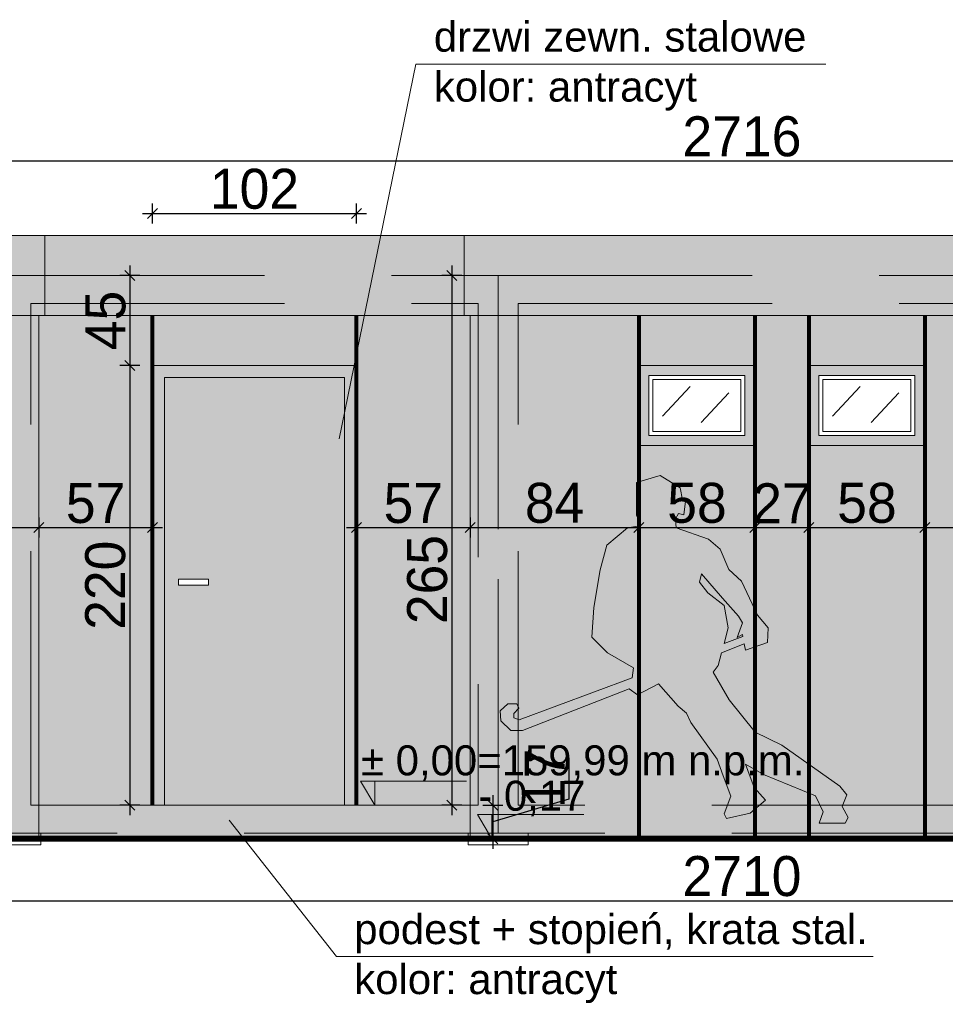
# Model space of a CAD drawing. Header units: millimetres. Extents: x 1962 to 3194, y -795 to -219.
# Tile 246 of 256: x 2796.28 to 2800.91, y -476.78 to -471.86. Entities that reach past the tile are written whole.
import ezdxf

# ---------------------------------------------------------------- set-up
doc = ezdxf.new("R2010")
doc.units = ezdxf.units.MM
doc.linetypes.add('HIDDEN', pattern=[9.525, 6.35, -3.175])
doc.layers.get('0').update_dxf_attribs({"lineweight": 5})
doc.layers.get('Defpoints').update_dxf_attribs({"lineweight": 9})
for name, color, linetype, lineweight in [('A_elewacje kolorystyka', 252, 'Continuous', 9), ('A_elewacje opisy', 63, 'Continuous', 9), ('A_hidden', 137, 'HIDDEN', 9), ('A_koty wysokośc.', 53, 'Continuous', 9), ('A_obiekty trybuny', 126, 'Continuous', 9), ('A_przekrojowe', 42, 'Continuous', 9), ('A_widok', 142, 'Continuous', 9), ('A_wymiary kasetony elewacyjne', 64, 'Continuous', 9)]:
    doc.layers.add(name, color=color, linetype=linetype, lineweight=lineweight)
doc.styles.get("Standard").update_dxf_attribs({"font": 'arial.ttf'})
doc.styles.add('wymiary pzt', font='txt')
doc.dimstyles.new('wymiary detale', dxfattribs={"dimtxt": 0.2, "dimasz": 0.05, "dimexe": 0.05, "dimexo": 0, "dimgap": 0.02, "dimtad": 1, "dimdec": 0, "dimlfac": 100, "dimzin": 0, "dimtxsty": 'wymiary pzt', "dimblk": 'OBLIQUE', "dimcen": 0.1, "dimdle": 0.05, "dimadec": 1, "dimazin": 0, "dimtfac": 1, "dimtmove": 0, "dimatfit": 3, "dimfxl": 0, "dimarcsym": 0})

# ---------------------------------------------------------------- blocks, each defined once
blk = doc.blocks.new('zw$CA91')
at = {"layer": 'A_koty wysokośc.'}
h = blk.add_hatch(color=256, dxfattribs=at)
h.dxf.hatch_style = 1
h.paths.add_polyline_path([(-0.448, 0.753), (0, 0), (0, 0.753)])
blk.add_lwpolyline([(2.874, 0.753), (-0.448, 0.753), (0, 0), (0, 0.753)], dxfattribs=at)
blk = doc.blocks.new('_Oblique')
at = {"color": 0, "linetype": 'ByBlock', "lineweight": -2}
blk.add_line((-0.5, -0.5), (0.5, 0.5), dxfattribs=at)
blk = doc.blocks.new('*D289')
at = {"layer": 'A_wymiary kasetony elewacyjne', "color": 0, "lineweight": -2}
for p, q in [((2795.5324, -474.3488), (2795.5324, -474.4488)), ((2796.3764, -474.3488), (2796.3764, -474.4488)), ((2795.4824, -474.3988), (2796.4264, -474.3988))]:
    blk.add_line(p, q, dxfattribs=at)
at = {"layer": 'Defpoints', "color": 0}
for p in [(2795.5324, -473.338), (2796.3764, -473.338), (2796.3764, -474.3988)]:
    blk.add_point(p, dxfattribs=at)
at = {"layer": 'A_wymiary kasetony elewacyjne', "color": 0, "lineweight": -2, "xscale": 0.05, "yscale": 0.05, "zscale": 0.05, "rotation": 180}
blk.add_blockref('_Oblique', (2795.5324, -474.3988), dxfattribs=at)
at = {"layer": 'A_wymiary kasetony elewacyjne', "color": 0, "lineweight": -2, "xscale": 0.05, "yscale": 0.05, "zscale": 0.05}
blk.add_blockref('_Oblique', (2796.3764, -474.3988), dxfattribs=at)
at = {"layer": 'A_wymiary kasetony elewacyjne', "color": 0, "insert": (2795.9544, -474.2768), "char_height": 0.2, "attachment_point": 5, "style": 'wymiary pzt'}
blk.add_mtext('84', dxfattribs=at)
blk = doc.blocks.new('*D290')
at = {"layer": 'A_wymiary kasetony elewacyjne', "color": 0, "lineweight": -2}
for p, q in [((2796.3764, -474.3488), (2796.3764, -474.4488)), ((2796.9454, -474.3488), (2796.9454, -474.4488)), ((2796.3264, -474.3988), (2796.9954, -474.3988))]:
    blk.add_line(p, q, dxfattribs=at)
at = {"layer": 'Defpoints', "color": 0}
for p in [(2796.3764, -473.338), (2796.9454, -473.338), (2796.9454, -474.3988)]:
    blk.add_point(p, dxfattribs=at)
at = {"layer": 'A_wymiary kasetony elewacyjne', "color": 0, "lineweight": -2, "xscale": 0.05, "yscale": 0.05, "zscale": 0.05, "rotation": 180}
blk.add_blockref('_Oblique', (2796.3764, -474.3988), dxfattribs=at)
at = {"layer": 'A_wymiary kasetony elewacyjne', "color": 0, "lineweight": -2, "xscale": 0.05, "yscale": 0.05, "zscale": 0.05}
blk.add_blockref('_Oblique', (2796.9454, -474.3988), dxfattribs=at)
at = {"layer": 'A_wymiary kasetony elewacyjne', "color": 0, "insert": (2796.6609, -474.2778), "char_height": 0.2, "attachment_point": 5, "style": 'wymiary pzt'}
blk.add_mtext('57', dxfattribs=at)
blk = doc.blocks.new('*D291')
at = {"layer": 'A_wymiary kasetony elewacyjne', "color": 0, "lineweight": -2}
for p, q in [((2796.9454, -472.8775), (2796.9454, -472.7775)), ((2797.9654, -472.8775), (2797.9654, -472.7775)), ((2796.8954, -472.8275), (2798.0154, -472.8275))]:
    blk.add_line(p, q, dxfattribs=at)
at = {"layer": 'Defpoints', "color": 0}
for p in [(2797.9654, -472.8275), (2796.9454, -473.338), (2797.9654, -473.338)]:
    blk.add_point(p, dxfattribs=at)
at = {"layer": 'A_wymiary kasetony elewacyjne', "color": 0, "lineweight": -2, "xscale": 0.05, "yscale": 0.05, "zscale": 0.05, "rotation": 180}
blk.add_blockref('_Oblique', (2796.9454, -472.8275), dxfattribs=at)
at = {"layer": 'A_wymiary kasetony elewacyjne', "color": 0, "lineweight": -2, "xscale": 0.05, "yscale": 0.05, "zscale": 0.05}
blk.add_blockref('_Oblique', (2797.9654, -472.8275), dxfattribs=at)
at = {"layer": 'A_wymiary kasetony elewacyjne', "color": 0, "insert": (2797.4554, -472.7054), "char_height": 0.2, "attachment_point": 5, "style": 'wymiary pzt'}
blk.add_mtext('102', dxfattribs=at)
blk = doc.blocks.new('*D292')
at = {"layer": 'A_wymiary kasetony elewacyjne', "color": 0, "lineweight": -2}
for p, q in [((2797.9654, -474.3488), (2797.9654, -474.4488)), ((2798.5344, -474.3488), (2798.5344, -474.4488)), ((2797.9154, -474.3988), (2798.5844, -474.3988))]:
    blk.add_line(p, q, dxfattribs=at)
at = {"layer": 'Defpoints', "color": 0}
for p in [(2797.9654, -473.338), (2798.5344, -473.338), (2798.5344, -474.3988)]:
    blk.add_point(p, dxfattribs=at)
at = {"layer": 'A_wymiary kasetony elewacyjne', "color": 0, "lineweight": -2, "xscale": 0.05, "yscale": 0.05, "zscale": 0.05, "rotation": 180}
blk.add_blockref('_Oblique', (2797.9654, -474.3988), dxfattribs=at)
at = {"layer": 'A_wymiary kasetony elewacyjne', "color": 0, "lineweight": -2, "xscale": 0.05, "yscale": 0.05, "zscale": 0.05}
blk.add_blockref('_Oblique', (2798.5344, -474.3988), dxfattribs=at)
at = {"layer": 'A_wymiary kasetony elewacyjne', "color": 0, "insert": (2798.2499, -474.2778), "char_height": 0.2, "attachment_point": 5, "style": 'wymiary pzt'}
blk.add_mtext('57', dxfattribs=at)
blk = doc.blocks.new('*D293')
at = {"layer": 'A_wymiary kasetony elewacyjne', "color": 0, "lineweight": -2}
for p, q in [((2798.5344, -474.3488), (2798.5344, -474.4488)), ((2799.3784, -474.3488), (2799.3784, -474.4488)), ((2798.4844, -474.3988), (2799.4284, -474.3988))]:
    blk.add_line(p, q, dxfattribs=at)
at = {"layer": 'Defpoints', "color": 0}
for p in [(2798.5344, -473.338), (2799.3784, -473.338), (2799.3784, -474.3988)]:
    blk.add_point(p, dxfattribs=at)
at = {"layer": 'A_wymiary kasetony elewacyjne', "color": 0, "lineweight": -2, "xscale": 0.05, "yscale": 0.05, "zscale": 0.05, "rotation": 180}
blk.add_blockref('_Oblique', (2798.5344, -474.3988), dxfattribs=at)
at = {"layer": 'A_wymiary kasetony elewacyjne', "color": 0, "lineweight": -2, "xscale": 0.05, "yscale": 0.05, "zscale": 0.05}
blk.add_blockref('_Oblique', (2799.3784, -474.3988), dxfattribs=at)
at = {"layer": 'A_wymiary kasetony elewacyjne', "color": 0, "insert": (2798.9564, -474.2768), "char_height": 0.2, "attachment_point": 5, "style": 'wymiary pzt'}
blk.add_mtext('84', dxfattribs=at)
blk = doc.blocks.new('*D294')
at = {"layer": 'A_wymiary kasetony elewacyjne', "color": 0, "lineweight": -2}
for p, q in [((2799.3784, -474.3488), (2799.3784, -474.4488)), ((2799.9584, -474.3488), (2799.9584, -474.4488)), ((2799.3284, -474.3988), (2800.0084, -474.3988))]:
    blk.add_line(p, q, dxfattribs=at)
at = {"layer": 'Defpoints', "color": 0}
for p in [(2799.3784, -473.338), (2799.9584, -473.338), (2799.9584, -474.3988)]:
    blk.add_point(p, dxfattribs=at)
at = {"layer": 'A_wymiary kasetony elewacyjne', "color": 0, "lineweight": -2, "xscale": 0.05, "yscale": 0.05, "zscale": 0.05, "rotation": 180}
blk.add_blockref('_Oblique', (2799.3784, -474.3988), dxfattribs=at)
at = {"layer": 'A_wymiary kasetony elewacyjne', "color": 0, "lineweight": -2, "xscale": 0.05, "yscale": 0.05, "zscale": 0.05}
blk.add_blockref('_Oblique', (2799.9584, -474.3988), dxfattribs=at)
at = {"layer": 'A_wymiary kasetony elewacyjne', "color": 0, "insert": (2799.6684, -474.2768), "char_height": 0.2, "attachment_point": 5, "style": 'wymiary pzt'}
blk.add_mtext('58', dxfattribs=at)
blk = doc.blocks.new('*D295')
at = {"layer": 'A_wymiary kasetony elewacyjne', "color": 0, "lineweight": -2}
for p, q in [((2799.9584, -474.3488), (2799.9584, -474.4488)), ((2800.2284, -474.3488), (2800.2284, -474.4488)), ((2799.9084, -474.3988), (2800.2784, -474.3988))]:
    blk.add_line(p, q, dxfattribs=at)
at = {"layer": 'Defpoints', "color": 0}
for p in [(2799.9584, -473.338), (2800.2284, -473.338), (2800.2284, -474.3988)]:
    blk.add_point(p, dxfattribs=at)
at = {"layer": 'A_wymiary kasetony elewacyjne', "color": 0, "lineweight": -2, "xscale": 0.05, "yscale": 0.05, "zscale": 0.05, "rotation": 180}
blk.add_blockref('_Oblique', (2799.9584, -474.3988), dxfattribs=at)
at = {"layer": 'A_wymiary kasetony elewacyjne', "color": 0, "lineweight": -2, "xscale": 0.05, "yscale": 0.05, "zscale": 0.05}
blk.add_blockref('_Oblique', (2800.2284, -474.3988), dxfattribs=at)
at = {"layer": 'A_wymiary kasetony elewacyjne', "color": 0, "insert": (2800.0934, -474.2778), "char_height": 0.2, "attachment_point": 5, "style": 'wymiary pzt'}
blk.add_mtext('27', dxfattribs=at)
blk = doc.blocks.new('*D296')
at = {"layer": 'A_wymiary kasetony elewacyjne', "color": 0, "lineweight": -2}
for p, q in [((2800.2284, -474.3488), (2800.2284, -474.4488)), ((2800.8084, -474.3488), (2800.8084, -474.4488)), ((2800.1784, -474.3988), (2800.8584, -474.3988))]:
    blk.add_line(p, q, dxfattribs=at)
at = {"layer": 'Defpoints', "color": 0}
for p in [(2800.2284, -473.338), (2800.8084, -473.338), (2800.8084, -474.3988)]:
    blk.add_point(p, dxfattribs=at)
at = {"layer": 'A_wymiary kasetony elewacyjne', "color": 0, "lineweight": -2, "xscale": 0.05, "yscale": 0.05, "zscale": 0.05, "rotation": 180}
blk.add_blockref('_Oblique', (2800.2284, -474.3988), dxfattribs=at)
at = {"layer": 'A_wymiary kasetony elewacyjne', "color": 0, "lineweight": -2, "xscale": 0.05, "yscale": 0.05, "zscale": 0.05}
blk.add_blockref('_Oblique', (2800.8084, -474.3988), dxfattribs=at)
at = {"layer": 'A_wymiary kasetony elewacyjne', "color": 0, "insert": (2800.5184, -474.2768), "char_height": 0.2, "attachment_point": 5, "style": 'wymiary pzt'}
blk.add_mtext('58', dxfattribs=at)
blk = doc.blocks.new('*D297')
at = {"layer": 'A_wymiary kasetony elewacyjne', "color": 0, "lineweight": -2}
for p, q in [((2800.8084, -474.3488), (2800.8084, -474.4488)), ((2801.4164, -474.3488), (2801.4164, -474.4488)), ((2800.7584, -474.3988), (2801.4664, -474.3988))]:
    blk.add_line(p, q, dxfattribs=at)
at = {"layer": 'Defpoints', "color": 0}
for p in [(2800.8084, -473.338), (2801.4164, -473.338), (2801.4164, -474.3988)]:
    blk.add_point(p, dxfattribs=at)
at = {"layer": 'A_wymiary kasetony elewacyjne', "color": 0, "lineweight": -2, "xscale": 0.05, "yscale": 0.05, "zscale": 0.05, "rotation": 180}
blk.add_blockref('_Oblique', (2800.8084, -474.3988), dxfattribs=at)
at = {"layer": 'A_wymiary kasetony elewacyjne', "color": 0, "lineweight": -2, "xscale": 0.05, "yscale": 0.05, "zscale": 0.05}
blk.add_blockref('_Oblique', (2801.4164, -474.3988), dxfattribs=at)
at = {"layer": 'A_wymiary kasetony elewacyjne', "color": 0, "insert": (2801.1124, -474.2778), "char_height": 0.2, "attachment_point": 5, "style": 'wymiary pzt'}
blk.add_mtext('61', dxfattribs=at)
blk = doc.blocks.new('*D479')
at = {"layer": 'A_wymiary kasetony elewacyjne', "color": 0, "lineweight": -2}
for p, q in [((2796.8322, -473.088), (2796.8322, -473.638)), ((2796.8822, -473.138), (2796.7822, -473.138)), ((2796.8822, -473.588), (2796.7822, -473.588))]:
    blk.add_line(p, q, dxfattribs=at)
at = {"layer": 'Defpoints', "color": 0}
for p in [(2796.9454, -473.138), (2796.8322, -473.588), (2796.9454, -473.588)]:
    blk.add_point(p, dxfattribs=at)
at = {"layer": 'A_wymiary kasetony elewacyjne', "color": 0, "lineweight": -2, "xscale": 0.05, "yscale": 0.05, "zscale": 0.05}
for p, rotation in [((2796.8322, -473.138), 89.9999999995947), ((2796.8322, -473.588), 269.9999999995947)]:
    blk.add_blockref('_Oblique', p, dxfattribs=dict(at, rotation=rotation))
at = {"layer": 'A_wymiary kasetony elewacyjne', "color": 0, "insert": (2796.7112, -473.363), "char_height": 0.2, "attachment_point": 5, "rotation": 90, "style": 'wymiary pzt'}
blk.add_mtext('45', dxfattribs=at)
blk = doc.blocks.new('*D480')
at = {"layer": 'A_wymiary kasetony elewacyjne', "color": 0, "lineweight": -2}
for p, q in [((2796.8322, -473.538), (2796.8322, -475.838)), ((2796.8822, -473.588), (2796.7822, -473.588)), ((2796.8822, -475.788), (2796.7822, -475.788))]:
    blk.add_line(p, q, dxfattribs=at)
at = {"layer": 'Defpoints', "color": 0}
for p in [(2796.9454, -473.588), (2796.8322, -475.788), (2797.9654, -475.788)]:
    blk.add_point(p, dxfattribs=at)
at = {"layer": 'A_wymiary kasetony elewacyjne', "color": 0, "lineweight": -2, "xscale": 0.05, "yscale": 0.05, "zscale": 0.05}
for p, rotation in [((2796.8322, -473.588), 89.99999999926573), ((2796.8322, -475.788), 269.9999999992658)]:
    blk.add_blockref('_Oblique', p, dxfattribs=dict(at, rotation=rotation))
at = {"layer": 'A_wymiary kasetony elewacyjne', "color": 0, "insert": (2796.7101, -474.688), "char_height": 0.2, "attachment_point": 5, "rotation": 90, "style": 'wymiary pzt'}
blk.add_mtext('220', dxfattribs=at)
blk = doc.blocks.new('*D481')
at = {"layer": 'A_wymiary kasetony elewacyjne', "color": 0, "lineweight": -2}
for p, q in [((2799.027, -475.5515), (2799.027, -475.7582)), ((2798.647, -475.738), (2798.647, -476.0064)), ((2798.597, -475.788), (2798.697, -475.788)), ((2799.027, -475.7582), (2798.647, -475.8722)), ((2798.597, -475.9564), (2798.697, -475.9564))]:
    blk.add_line(p, q, dxfattribs=at)
at = {"layer": 'Defpoints', "color": 0}
for p in [(2797.9654, -475.788), (2797.7884, -475.9564), (2798.647, -475.9564)]:
    blk.add_point(p, dxfattribs=at)
at = {"layer": 'A_wymiary kasetony elewacyjne', "color": 0, "lineweight": -2, "xscale": 0.05, "yscale": 0.05, "zscale": 0.05}
for p, rotation in [((2798.647, -475.788), 89.99999999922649), ((2798.647, -475.9564), 269.9999999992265)]:
    blk.add_blockref('_Oblique', p, dxfattribs=dict(at, rotation=rotation))
at = {"layer": 'A_wymiary kasetony elewacyjne', "color": 0, "insert": (2798.907, -475.6549), "char_height": 0.2, "attachment_point": 5, "rotation": 90, "style": 'wymiary pzt'}
blk.add_mtext('17', dxfattribs=at)
blk = doc.blocks.new('*D485')
at = {"layer": 'A_wymiary kasetony elewacyjne', "color": 0, "lineweight": -2}
for p, q in [((2798.4422, -473.088), (2798.4422, -475.838)), ((2798.4922, -473.138), (2798.3922, -473.138)), ((2798.4922, -475.788), (2798.3922, -475.788))]:
    blk.add_line(p, q, dxfattribs=at)
at = {"layer": 'Defpoints', "color": 0}
for p in [(2798.5344, -473.138), (2798.4422, -475.788), (2798.5344, -475.788)]:
    blk.add_point(p, dxfattribs=at)
at = {"layer": 'A_wymiary kasetony elewacyjne', "color": 0, "lineweight": -2, "xscale": 0.05, "yscale": 0.05, "zscale": 0.05}
for p, rotation in [((2798.4422, -473.138), 90), ((2798.4422, -475.788), 270)]:
    blk.add_blockref('_Oblique', p, dxfattribs=dict(at, rotation=rotation))
at = {"layer": 'A_wymiary kasetony elewacyjne', "color": 0, "insert": (2798.3201, -474.6594), "char_height": 0.2, "attachment_point": 5, "rotation": 90, "style": 'wymiary pzt'}
blk.add_mtext('265', dxfattribs=at)
blk = doc.blocks.new('*D638')
at = {"layer": 'A_wymiary kasetony elewacyjne', "color": 0, "lineweight": -2}
for p, q in [((2786.3444, -476.2165), (2786.3444, -476.3165)), ((2813.4424, -476.2165), (2813.4424, -476.3165)), ((2786.2944, -476.2665), (2813.4924, -476.2665))]:
    blk.add_line(p, q, dxfattribs=at)
at = {"layer": 'Defpoints', "color": 0}
for p in [(2786.3444, -475.928), (2813.4424, -475.928), (2813.4424, -476.2665)]:
    blk.add_point(p, dxfattribs=at)
at = {"layer": 'A_wymiary kasetony elewacyjne', "color": 0, "lineweight": -2, "xscale": 0.05, "yscale": 0.05, "zscale": 0.05, "rotation": 180}
blk.add_blockref('_Oblique', (2786.3444, -476.2665), dxfattribs=at)
at = {"layer": 'A_wymiary kasetony elewacyjne', "color": 0, "lineweight": -2, "xscale": 0.05, "yscale": 0.05, "zscale": 0.05}
blk.add_blockref('_Oblique', (2813.4424, -476.2665), dxfattribs=at)
at = {"layer": 'A_wymiary kasetony elewacyjne', "color": 0, "insert": (2799.8934, -476.1445), "char_height": 0.2, "attachment_point": 5, "style": 'wymiary pzt'}
blk.add_mtext('2710', dxfattribs=at)
blk = doc.blocks.new('*D639')
at = {"layer": 'A_wymiary kasetony elewacyjne', "color": 0, "lineweight": -2}
for p, q in [((2786.3144, -472.6149), (2786.3144, -472.5149)), ((2813.4724, -472.6149), (2813.4724, -472.5149)), ((2786.2644, -472.5649), (2813.5224, -472.5649))]:
    blk.add_line(p, q, dxfattribs=at)
at = {"layer": 'Defpoints', "color": 0}
for p in [(2813.4724, -472.5649), (2786.3144, -472.938), (2813.4724, -472.938)]:
    blk.add_point(p, dxfattribs=at)
at = {"layer": 'A_wymiary kasetony elewacyjne', "color": 0, "lineweight": -2, "xscale": 0.05, "yscale": 0.05, "zscale": 0.05, "rotation": 180}
blk.add_blockref('_Oblique', (2786.3144, -472.5649), dxfattribs=at)
at = {"layer": 'A_wymiary kasetony elewacyjne', "color": 0, "lineweight": -2, "xscale": 0.05, "yscale": 0.05, "zscale": 0.05}
blk.add_blockref('_Oblique', (2813.4724, -472.5649), dxfattribs=at)
at = {"layer": 'A_wymiary kasetony elewacyjne', "color": 0, "insert": (2799.8934, -472.4428), "char_height": 0.2, "attachment_point": 5, "style": 'wymiary pzt'}
blk.add_mtext('2716', dxfattribs=at)

msp = doc.modelspace()

# ---------------------------------------------------------------- hatches: boundary and pattern name
at = {"layer": 'A_elewacje kolorystyka'}
h = msp.add_hatch(color=256, dxfattribs=at)
h.dxf.hatch_style = 1
h.paths.add_polyline_path([(2792.7124, -473.338), (2796.4064, -473.338), (2796.4064, -472.938), (2792.7124, -472.938)])
h = msp.add_hatch(color=256, dxfattribs=at)
h.dxf.hatch_style = 1
h.paths.add_polyline_path([(2796.4064, -473.338), (2798.5044, -473.338), (2798.5044, -472.938), (2796.4064, -472.938)])
h = msp.add_hatch(color=256, dxfattribs=at)
h.dxf.hatch_style = 1
h.paths.add_polyline_path([(2798.5044, -473.338), (2806.1584, -473.338), (2806.1584, -472.938), (2798.5044, -472.938)])
h = msp.add_hatch(color=9, dxfattribs=at)
h.dxf.hatch_style = 1
h.paths.add_polyline_path([(2795.5324, -475.9564), (2795.5324, -475.232), (2795.5394, -475.2356), (2795.5812, -475.2058), (2796.1151, -475.4142), (2796.1736, -475.4156), (2796.2233, -475.3659), (2796.2267, -475.3169), (2796.1886, -475.2821), (2796.1437, -475.2806), (2796.1329, -475.3031), (2796.1587, -475.3295), (2796.1582, -475.3517), (2796.1315, -475.3609), (2795.5663, -475.1505), (2795.5591, -475.1015), (2795.689, -475.0266), (2795.7688, -474.9473), (2795.7577, -474.7988), (2795.7258, -474.6116), (2795.6932, -474.4874), (2795.5902, -474.4006), (2795.5324, -474.3912), (2795.5324, -474.3636), (2795.5442, -474.3373), (2795.5444, -474.2917), (2795.5452, -474.1733), (2795.5324, -474.1696), (2795.5324, -473.988), (2795.5324, -473.588), (2795.5324, -473.338), (2796.3764, -473.338), (2796.3764, -475.788), (2796.3764, -475.9564)])
h.paths.add_polyline_path([(2794.1024, -475.9564), (2794.1024, -473.988), (2794.1024, -473.588), (2794.1024, -473.338), (2793.4944, -473.338), (2793.4944, -473.588), (2793.4944, -473.988), (2793.4944, -475.9564)])
h.paths.add_polyline_path([(2793.4944, -475.9564), (2793.4944, -473.988), (2792.9144, -473.988), (2792.9144, -475.9564)])
h.paths.add_polyline_path([(2794.1024, -475.9564), (2794.1024, -473.988), (2794.6824, -473.988), (2794.6824, -475.584), (2794.5274, -475.6931), (2794.4925, -475.7374), (2794.5158, -475.7959), (2794.4855, -475.8508), (2794.5012, -475.8789), (2794.631, -475.8789), (2794.6105, -475.8225), (2794.6492, -475.7422), (2794.6824, -475.7286), (2794.6824, -475.9564)])
h.paths.add_polyline_path([(2794.6824, -473.338), (2794.9524, -473.338), (2794.9524, -473.588), (2794.9524, -473.988), (2794.9524, -474.8111), (2794.9399, -474.8378), (2794.8858, -474.901), (2794.89, -474.9741), (2794.9524, -474.9962), (2794.9524, -475.4211), (2794.9512, -475.4226), (2794.8173, -475.489), (2794.6824, -475.584), (2794.6824, -473.988), (2794.6824, -473.588)])
h.paths.add_polyline_path([(2792.8924, -475.9564), (2792.8924, -475.788), (2792.6824, -475.788), (2792.6824, -473.338), (2792.7124, -473.338), (2792.9144, -473.338), (2792.9144, -473.588), (2792.9144, -473.988), (2792.9144, -475.9564)])
h.paths.add_polyline_path([(2795.0191, -474.6673), (2795.0834, -474.6099), (2795.1266, -474.5069), (2795.1843, -474.4577), (2795.3456, -474.4012), (2795.3495, -474.3554), (2795.3353, -474.3294), (2795.3086, -474.3348), (2795.2983, -474.2533), (2795.3142, -474.2606), (2795.3263, -474.2005), (2795.427, -474.1386), (2795.5324, -474.1696), (2795.5324, -473.988), (2794.9524, -473.988), (2794.9524, -474.8111)])
h.paths.add_polyline_path([(2795.5324, -475.9564), (2795.5324, -475.232), (2795.4345, -475.1809), (2795.3363, -475.2936), (2795.2955, -475.3286), (2795.2731, -475.3746), (2795.142, -475.5586), (2795.1119, -475.6417), (2795.0726, -475.743), (2795.1064, -475.8318), (2795.0941, -475.8559), (2794.9766, -475.8291), (2794.9524, -475.8083), (2794.9524, -475.9564)])
h.paths.add_polyline_path([(2792.9144, -473.588), (2793.4944, -473.588), (2793.4944, -473.338), (2792.9144, -473.338)])
h.paths.add_polyline_path([(2794.1024, -473.588), (2794.6824, -473.588), (2794.6824, -473.338), (2794.1024, -473.338)])
h.paths.add_polyline_path([(2794.9524, -473.588), (2795.5324, -473.588), (2795.5324, -473.338), (2794.9524, -473.338)])
h.paths.add_polyline_path([(2794.6824, -475.9564), (2794.6824, -475.7286), (2794.9098, -475.6355), (2794.9524, -475.611), (2794.9524, -475.7045), (2794.8992, -475.7629), (2794.9524, -475.8083), (2794.9524, -475.9564)])
h.paths.add_polyline_path([(2794.9524, -475.4211), (2795.0808, -475.2612), (2795.1616, -475.1235), (2795.1369, -475.09), (2795.1194, -475.0256), (2795.006, -474.9814), (2795.0001, -475.013), (2794.9524, -474.9962)])
h.paths.add_polyline_path([(2794.9566, -475.6998), (2794.9881, -475.6143), (2794.9992, -475.584), (2794.9524, -475.611), (2794.9524, -475.7045)])
h = msp.add_hatch(color=256, dxfattribs=at)
h.dxf.hatch_style = 1
h.paths.add_polyline_path([(2796.3764, -473.338), (2796.4064, -473.338), (2798.5044, -473.338), (2798.5344, -473.338), (2798.5344, -475.788), (2797.9654, -475.788), (2797.9654, -473.588), (2796.9454, -473.588), (2796.9454, -475.788), (2796.3764, -475.788)])
h = msp.add_hatch(color=9, dxfattribs=at)
h.dxf.hatch_style = 1
h.paths.add_polyline_path([(2806.1284, -475.9564), (2806.1284, -475.8872), (2806.1284, -475.788), (2806.1284, -473.338), (2804.4344, -473.338), (2804.4344, -473.588), (2804.4344, -473.988), (2804.4344, -475.9564)])
h.paths.add_polyline_path([(2798.5344, -475.9564), (2798.5344, -475.788), (2798.5344, -473.338), (2799.3784, -473.338), (2799.3784, -473.588), (2799.3784, -473.988), (2799.3784, -474.1696), (2799.3655, -474.1733), (2799.3663, -474.2917), (2799.3665, -474.3373), (2799.3784, -474.3636), (2799.3784, -474.3912), (2799.3205, -474.4006), (2799.2176, -474.4874), (2799.1849, -474.6116), (2799.153, -474.7988), (2799.1419, -474.9473), (2799.2218, -475.0266), (2799.3517, -475.1015), (2799.3443, -475.1506), (2798.7793, -475.3609), (2798.7525, -475.3517), (2798.752, -475.3295), (2798.7778, -475.3031), (2798.767, -475.2806), (2798.7222, -475.2821), (2798.684, -475.3169), (2798.6874, -475.3659), (2798.7371, -475.4156), (2798.7957, -475.4142), (2799.3296, -475.2058), (2799.3713, -475.2356), (2799.3784, -475.232), (2799.3784, -475.9564)])
h.paths.add_polyline_path([(2802.6664, -475.9564), (2802.6664, -473.988), (2802.6664, -473.588), (2802.6664, -473.338), (2801.9964, -473.338), (2801.9964, -473.588), (2801.9964, -473.988), (2801.9964, -475.9564)])
h.paths.add_polyline_path([(2801.4164, -475.9564), (2801.4164, -473.988), (2801.4164, -473.588), (2801.4164, -473.338), (2800.8084, -473.338), (2800.8084, -473.588), (2800.8084, -473.988), (2800.8084, -475.9564)])
h.paths.add_polyline_path([(2803.8544, -475.9564), (2803.8544, -473.988), (2803.8544, -473.588), (2803.8544, -473.338), (2803.2464, -473.338), (2803.2464, -473.588), (2803.2464, -473.988), (2803.2464, -475.9564)])
h.paths.add_polyline_path([(2800.2284, -475.9564), (2800.2284, -475.7286), (2800.2615, -475.7422), (2800.3002, -475.8225), (2800.2797, -475.8789), (2800.4095, -475.8789), (2800.4252, -475.8508), (2800.3949, -475.7959), (2800.4182, -475.7374), (2800.3833, -475.6931), (2800.2284, -475.584), (2800.2284, -473.988), (2800.8084, -473.988), (2800.8084, -475.9564)])
h.paths.add_polyline_path([(2801.9964, -475.9564), (2801.9964, -473.988), (2801.4164, -473.988), (2801.4164, -475.9564)])
h.paths.add_polyline_path([(2803.2464, -475.9564), (2803.2464, -473.988), (2802.6664, -473.988), (2802.6664, -475.9564)])
h.paths.add_polyline_path([(2804.4344, -475.9564), (2804.4344, -473.988), (2803.8544, -473.988), (2803.8544, -475.9564)])
h.paths.add_polyline_path([(2799.9584, -473.338), (2800.2284, -473.338), (2800.2284, -473.588), (2800.2284, -473.988), (2800.2284, -475.584), (2800.0934, -475.489), (2799.9596, -475.4226), (2799.9584, -475.4211), (2799.9584, -474.9962), (2800.0208, -474.9741), (2800.0249, -474.901), (2799.9708, -474.8378), (2799.9584, -474.8111), (2799.9584, -473.988), (2799.9584, -473.588)])
h.paths.add_polyline_path([(2799.4838, -474.1386), (2799.5844, -474.2005), (2799.5965, -474.2606), (2799.6124, -474.2533), (2799.6022, -474.3348), (2799.5755, -474.3294), (2799.5613, -474.3554), (2799.5651, -474.4012), (2799.7264, -474.4577), (2799.7842, -474.5069), (2799.8273, -474.6099), (2799.8916, -474.6673), (2799.9584, -474.8111), (2799.9584, -473.988), (2799.3784, -473.988), (2799.3784, -474.1696)])
h.paths.add_polyline_path([(2799.9584, -475.9564), (2799.9584, -475.8083), (2799.9341, -475.8291), (2799.8166, -475.8559), (2799.8044, -475.8318), (2799.8381, -475.743), (2799.7989, -475.6417), (2799.7688, -475.5586), (2799.6376, -475.3746), (2799.6153, -475.3286), (2799.5744, -475.2936), (2799.4763, -475.1809), (2799.3784, -475.232), (2799.3784, -475.9564)])
h.paths.add_polyline_path([(2801.4164, -473.588), (2801.9964, -473.588), (2801.9964, -473.338), (2801.4164, -473.338)])
h.paths.add_polyline_path([(2800.2284, -473.588), (2800.8084, -473.588), (2800.8084, -473.338), (2800.2284, -473.338)])
h.paths.add_polyline_path([(2803.8544, -473.588), (2804.4344, -473.588), (2804.4344, -473.338), (2803.8544, -473.338)])
h.paths.add_polyline_path([(2799.3784, -473.588), (2799.9584, -473.588), (2799.9584, -473.338), (2799.3784, -473.338)])
h.paths.add_polyline_path([(2802.6664, -473.588), (2803.2464, -473.588), (2803.2464, -473.338), (2802.6664, -473.338)])
h.paths.add_polyline_path([(2799.9584, -475.9564), (2799.9584, -475.8083), (2800.0115, -475.7629), (2799.9584, -475.7045), (2799.9584, -475.611), (2800.0009, -475.6355), (2800.2284, -475.7286), (2800.2284, -475.9564)])
h.paths.add_polyline_path([(2799.7491, -475.1235), (2799.83, -475.2612), (2799.9584, -475.4211), (2799.9584, -474.9962), (2799.9107, -475.013), (2799.9047, -474.9814), (2799.7914, -475.0256), (2799.7739, -475.09)])
h.paths.add_polyline_path([(2799.9116, -475.584), (2799.9584, -475.611), (2799.9584, -475.7045), (2799.9542, -475.6998), (2799.9226, -475.6143)])
h = msp.add_hatch(color=251, dxfattribs=at)
h.dxf.hatch_style = 1
h.paths.add_polyline_path([(2796.9454, -475.788), (2796.9454, -473.588), (2797.9654, -473.588), (2797.9654, -475.788), (2797.9054, -475.788), (2797.9054, -473.648), (2797.0054, -473.648), (2797.0054, -475.788)])
h = msp.add_hatch(color=251, dxfattribs=at)
h.dxf.hatch_style = 1
h.paths.add_polyline_path([(2799.3784, -473.988), (2799.3784, -473.588), (2799.9584, -473.588), (2799.9584, -473.988)])
h.paths.add_polyline_path([(2799.4284, -473.638), (2799.4284, -473.938), (2799.9084, -473.938), (2799.9084, -473.638)], flags=16)
h.paths.add_polyline_path([(2799.4484, -473.658), (2799.4484, -473.918), (2799.8884, -473.918), (2799.8884, -473.658)], flags=0)
h = msp.add_hatch(color=251, dxfattribs=at)
h.dxf.hatch_style = 1
h.paths.add_polyline_path([(2800.2284, -473.988), (2800.2284, -473.588), (2800.8084, -473.588), (2800.8084, -473.988)])
h.paths.add_polyline_path([(2800.2784, -473.638), (2800.2784, -473.938), (2800.7584, -473.938), (2800.7584, -473.638)], flags=16)
h.paths.add_polyline_path([(2800.2984, -473.658), (2800.2984, -473.918), (2800.7384, -473.918), (2800.7384, -473.658)], flags=0)
h = msp.add_hatch(color=251, dxfattribs=at)
h.dxf.hatch_style = 1
h.paths.add_polyline_path([(2797.9054, -475.788), (2797.9054, -473.648), (2797.0054, -473.648), (2797.0054, -475.788)])
h.paths.add_polyline_path([(2797.0758, -474.658), (2797.0758, -474.688), (2797.2258, -474.688), (2797.2258, -474.658)], flags=16)
h = msp.add_hatch(color=256, dxfattribs=at)
h.dxf.hatch_style = 1
h.paths.add_polyline_path([(2798.684, -475.3169), (2798.6874, -475.3659), (2798.7371, -475.4156), (2798.7957, -475.4142), (2799.3296, -475.2058), (2799.3713, -475.2356), (2799.4763, -475.1809), (2799.5744, -475.2936), (2799.6153, -475.3286), (2799.6376, -475.3746), (2799.7688, -475.5586), (2799.7989, -475.6417), (2799.8381, -475.743), (2799.8044, -475.8318), (2799.8166, -475.8559), (2799.9341, -475.8291), (2800.0115, -475.7629), (2799.9542, -475.6998), (2799.9226, -475.6143), (2799.9116, -475.584), (2800.0009, -475.6355), (2800.2615, -475.7422), (2800.3002, -475.8225), (2800.2797, -475.8789), (2800.4095, -475.8789), (2800.4252, -475.8508), (2800.3949, -475.7959), (2800.4182, -475.7374), (2800.3833, -475.6931), (2800.0934, -475.489), (2799.9596, -475.4226), (2799.83, -475.2612), (2799.7491, -475.1235), (2799.7739, -475.09), (2799.7914, -475.0256), (2799.9047, -474.9814), (2799.9107, -475.013), (2800.0208, -474.9741), (2800.0249, -474.901), (2799.9708, -474.8378), (2799.8916, -474.6673), (2799.8273, -474.6099), (2799.7842, -474.5069), (2799.7264, -474.4577), (2799.5651, -474.4012), (2799.5613, -474.3554), (2799.5755, -474.3294), (2799.6022, -474.3348), (2799.6124, -474.2533), (2799.5965, -474.2606), (2799.5844, -474.2005), (2799.4838, -474.1386), (2799.3655, -474.1733), (2799.3663, -474.2917), (2799.3665, -474.3373), (2799.39, -474.3894), (2799.3205, -474.4006), (2799.2176, -474.4874), (2799.1849, -474.6116), (2799.153, -474.7988), (2799.1419, -474.9473), (2799.2218, -475.0266), (2799.3517, -475.1015), (2799.3443, -475.1506), (2798.7793, -475.3609), (2798.7525, -475.3517), (2798.752, -475.3295), (2798.7778, -475.3031), (2798.767, -475.2806), (2798.7222, -475.2821)])
h.paths.add_polyline_path([(2799.6805, -474.6724), (2799.7231, -474.7259), (2799.804, -474.7895), (2799.8252, -474.9012), (2799.8039, -474.9795), (2799.8978, -474.9445), (2799.8959, -474.9348), (2799.869, -474.9488), (2799.8956, -474.8765), (2799.8762, -474.8433), (2799.7964, -474.7534), (2799.6904, -474.6308)], flags=16)
h = msp.add_hatch(color=9, dxfattribs=at)
h.dxf.hatch_style = 1
h.paths.add_polyline_path([(2799.6805, -474.6724), (2799.7231, -474.7259), (2799.804, -474.7895), (2799.8252, -474.9012), (2799.8039, -474.9795), (2799.8978, -474.9445), (2799.8959, -474.9348), (2799.869, -474.9488), (2799.8956, -474.8765), (2799.8762, -474.8433), (2799.7964, -474.7534), (2799.6904, -474.6308)])
h = msp.add_hatch(color=251, dxfattribs=at)
h.dxf.hatch_style = 1
h.paths.add_polyline_path([(2796.3764, -475.9564), (2798.5344, -475.9564), (2798.5344, -475.788), (2797.9654, -475.788), (2797.9054, -475.788), (2797.0054, -475.788), (2796.9454, -475.788), (2796.3764, -475.788)])

# ---------------------------------------------------------------- linework, layer by layer
at = {"layer": 'A_elewacje kolorystyka', "color": 9}
msp.add_line((2796.3764, -475.788), (2798.5344, -475.788), dxfattribs=at)
at = {"layer": 'A_elewacje kolorystyka', "color": 251, "const_width": 0.02}
for points in [[(2796.9454, -473.338), (2796.9454, -475.788)], [(2797.9654, -473.338), (2797.9654, -475.788)], [(2799.3784, -473.338), (2799.3784, -475.9564)], [(2799.9584, -473.338), (2799.9584, -475.9564)], [(2800.2284, -473.338), (2800.2284, -475.9564)], [(2800.8084, -473.338), (2800.8084, -475.9564)]]:
    msp.add_lwpolyline(points, dxfattribs=at)
at = {"layer": 'A_elewacje kolorystyka', "color": 9}
for points in [[(2796.9454, -475.788), (2797.9654, -475.788), (2797.9654, -473.588), (2796.9454, -473.588)], [(2797.0054, -475.788), (2797.9054, -475.788), (2797.9054, -473.648), (2797.0054, -473.648)]]:
    msp.add_lwpolyline(points, close=True, dxfattribs=at)
at = {"layer": 'A_elewacje kolorystyka'}
for points in [[(2799.5613, -474.3554), (2799.5755, -474.3294), (2799.6022, -474.3348), (2799.6124, -474.2533), (2799.5965, -474.2606), (2799.5844, -474.2005), (2799.4838, -474.1386), (2799.3655, -474.1733), (2799.3663, -474.2917), (2799.3665, -474.3373), (2799.39, -474.3894)], [(2799.5613, -474.3554), (2799.5651, -474.4012), (2799.7264, -474.4577), (2799.7842, -474.5069), (2799.8273, -474.6099), (2799.8916, -474.6673), (2799.9708, -474.8378), (2800.0249, -474.901), (2800.0208, -474.9741), (2799.9107, -475.013), (2799.9047, -474.9814)], [(2799.3517, -475.1015), (2799.2218, -475.0266), (2799.1419, -474.9473), (2799.153, -474.7988), (2799.1849, -474.6116), (2799.2176, -474.4874), (2799.3205, -474.4006), (2799.39, -474.3894)], [(2799.8978, -474.9445), (2799.8959, -474.9348), (2799.869, -474.9488), (2799.8956, -474.8765), (2799.8762, -474.8433), (2799.7964, -474.7534), (2799.6904, -474.6308), (2799.6805, -474.6724), (2799.7231, -474.7259)], [(2799.7231, -474.7259), (2799.804, -474.7895), (2799.8252, -474.9012), (2799.8039, -474.9795)], [(2799.8978, -474.9445), (2799.8039, -474.9795)], [(2799.7914, -475.0256), (2799.9047, -474.9814)], [(2799.7914, -475.0256), (2799.7739, -475.09), (2799.7491, -475.1235)], [(2799.3444, -475.1507), (2799.3517, -475.1015)], [(2799.3444, -475.1505), (2798.7793, -475.3609), (2798.7525, -475.3517), (2798.752, -475.3295), (2798.7778, -475.3031), (2798.767, -475.2806), (2798.7222, -475.2821), (2798.684, -475.3169), (2798.6874, -475.3659), (2798.7371, -475.4156), (2798.7957, -475.4142), (2799.3296, -475.2058)], [(2799.9116, -475.584), (2800.0009, -475.6355), (2800.2615, -475.7422), (2800.3002, -475.8225), (2800.2797, -475.8789), (2800.4095, -475.8789), (2800.4252, -475.8508), (2800.3949, -475.7959), (2800.4182, -475.7374), (2800.3833, -475.6931), (2800.0934, -475.489), (2799.9596, -475.4226), (2799.83, -475.2612), (2799.7491, -475.1235)], [(2799.4763, -475.1809), (2799.3713, -475.2356), (2799.3296, -475.2058)], [(2799.4763, -475.1809), (2799.5744, -475.2936), (2799.6153, -475.3286)], [(2799.9116, -475.584), (2799.9226, -475.6143), (2799.9542, -475.6998), (2800.0115, -475.7629), (2799.9341, -475.8291), (2799.8166, -475.8559), (2799.8044, -475.8318), (2799.8381, -475.743), (2799.7989, -475.6417), (2799.7688, -475.5586), (2799.6376, -475.3746), (2799.6153, -475.3286)]]:
    msp.add_lwpolyline(points, dxfattribs=at)
at = {"layer": 'A_elewacje opisy'}
for points in [[(2800.3128, -472.0802), (2798.2632, -472.0802), (2797.8793, -473.9548)], [(2800.549, -476.5464), (2797.8649, -476.5464), (2797.3293, -475.8634)]]:
    msp.add_lwpolyline(points, dxfattribs=at)
at = {"layer": 'A_hidden', "ltscale": 0.2}
for points in [[(2798.6744, -475.928), (2796.2364, -475.928), (2796.2364, -473.138), (2798.6744, -473.138)], [(2801.1124, -475.928), (2798.6744, -475.928), (2798.6744, -473.138), (2801.1124, -473.138)], [(2798.5744, -475.788), (2796.3364, -475.788), (2796.3364, -473.278), (2798.5744, -473.278)], [(2801.0124, -475.788), (2798.7744, -475.788), (2798.7744, -473.278), (2801.0124, -473.278)], [(2796.0864, -475.9863), (2796.3864, -475.9863), (2796.3864, -475.928), (2796.0864, -475.928)], [(2798.5244, -475.9863), (2798.8244, -475.9863), (2798.8244, -475.928), (2798.5244, -475.928)]]:
    msp.add_lwpolyline(points, close=True, dxfattribs=at)
at = {"layer": 'A_obiekty trybuny'}
for p, q in [((2799.6352, -473.6942), (2799.496, -473.8419)), ((2799.8286, -473.7259), (2799.6893, -473.8735)), ((2800.4852, -473.6942), (2800.346, -473.8419)), ((2800.6786, -473.7259), (2800.5393, -473.8735))]:
    msp.add_line(p, q, dxfattribs=at)
at = {"layer": 'A_przekrojowe', "const_width": 0.03}
msp.add_lwpolyline([(2783.4766, -475.9564), (2841.4326, -475.9564)], dxfattribs=at)
at = {"layer": 'A_widok'}
for p, q in [((2813.4724, -472.938), (2786.3144, -472.938)), ((2796.4064, -472.938), (2796.4064, -473.338)), ((2798.5044, -472.938), (2798.5044, -473.338)), ((2813.4724, -473.338), (2786.3144, -473.338)), ((2796.3764, -473.338), (2796.3764, -475.9564)), ((2798.5344, -473.338), (2798.5344, -475.9564)), ((2796.9454, -473.588), (2796.9454, -475.788)), ((2792.8924, -475.9565), (2796.3764, -475.9565)), ((2798.5344, -475.9565), (2815.8804, -475.9565))]:
    msp.add_line(p, q, dxfattribs=at)
for points in [[(2799.3784, -473.588), (2799.9584, -473.588), (2799.9584, -473.988), (2799.3784, -473.988)], [(2800.2284, -473.588), (2800.8084, -473.588), (2800.8084, -473.988), (2800.2284, -473.988)], [(2799.4284, -473.638), (2799.9084, -473.638), (2799.9084, -473.938), (2799.4284, -473.938)], [(2799.4484, -473.658), (2799.8884, -473.658), (2799.8884, -473.918), (2799.4484, -473.918)], [(2800.2784, -473.638), (2800.7584, -473.638), (2800.7584, -473.938), (2800.2784, -473.938)], [(2800.2984, -473.658), (2800.7384, -473.658), (2800.7384, -473.918), (2800.2984, -473.918)], [(2797.2258, -474.688), (2797.0758, -474.688), (2797.0758, -474.658), (2797.2258, -474.658)]]:
    msp.add_lwpolyline(points, close=True, dxfattribs=at)

# ---------------------------------------------------------------- block references
at = {"layer": 'A_koty wysokośc.', "xscale": 0.16, "yscale": 0.16, "zscale": 0.16, "rotation": 359.9999999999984}
for p in [(2798.0566, -475.788), (2798.6432, -475.9564)]:
    msp.add_blockref('zw$CA91', p, dxfattribs=at)

# ---------------------------------------------------------------- texts
at = {"layer": 'A_elewacje opisy', "char_height": 0.15, "width": 3.380296, "attachment_point": 4}
for s, insert in [('drzwi zewn. stalowe\\Pkolor: antracyt', (2798.3527, -472.0903)), ('podest + stopień, krata stal.\\Pkolor: antracyt', (2797.9545, -476.5565))]:
    msp.add_mtext(s, dxfattribs=dict(at, insert=insert))
at = {"layer": 'A_koty wysokośc.', "char_height": 0.15, "attachment_point": 4}
for s, insert, width in [('± 0,00=159,99 m n.p.m.', (2797.9884, -475.5868), 2.387919), ('- 0,17', (2798.5751, -475.7552), 1.778312)]:
    msp.add_mtext(s, dxfattribs=dict(at, insert=insert, width=width))

# ---------------------------------------------------------------- dimensions: what is measured, and where the dimension line sits
at = {"layer": 'A_wymiary kasetony elewacyjne'}
for p1, p2, distance, picture, middle in [((2786.3144, -472.938), (2813.4724, -472.938), 0.3731, '*D639', (2799.8934, -472.4428)), ((2796.9454, -473.138), (2796.9454, -473.588), -0.1132, '*D479', (2796.7112, -473.363)), ((2786.3444, -475.928), (2813.4424, -475.928), -0.3385, '*D638', (2799.8934, -476.1445))]:
    dim = msp.add_aligned_dim(p1=p1, p2=p2, distance=distance, dimstyle='wymiary detale', dxfattribs=at)
    dim.commit()
    dim.dimension.update_dxf_attribs({"geometry": picture, "text_midpoint": middle})
for base, p1, p2, picture, middle in [((2797.9654, -472.8275), (2796.9454, -473.338), (2797.9654, -473.338), '*D291', (2797.4554, -472.7054)), ((2796.3764, -474.3988), (2795.5324, -473.338), (2796.3764, -473.338), '*D289', (2795.9544, -474.2768)), ((2796.9454, -474.3988), (2796.3764, -473.338), (2796.9454, -473.338), '*D290', (2796.6609, -474.2778)), ((2798.5344, -474.3988), (2797.9654, -473.338), (2798.5344, -473.338), '*D292', (2798.2499, -474.2778)), ((2799.3784, -474.3988), (2798.5344, -473.338), (2799.3784, -473.338), '*D293', (2798.9564, -474.2768)), ((2799.9584, -474.3988), (2799.3784, -473.338), (2799.9584, -473.338), '*D294', (2799.6684, -474.2768)), ((2800.2284, -474.3988), (2799.9584, -473.338), (2800.2284, -473.338), '*D295', (2800.0934, -474.2778)), ((2800.8084, -474.3988), (2800.2284, -473.338), (2800.8084, -473.338), '*D296', (2800.5184, -474.2768)), ((2801.4164, -474.3988), (2800.8084, -473.338), (2801.4164, -473.338), '*D297', (2801.1124, -474.2778))]:
    dim = msp.add_linear_dim(base=base, p1=p1, p2=p2, dimstyle='wymiary detale', override={"dimtmove": 1}, dxfattribs=at)
    dim.commit()
    dim.dimension.update_dxf_attribs({"geometry": picture, "text_midpoint": middle})
dim = msp.add_linear_dim(base=(2798.4422, -475.788), p1=(2798.5344, -473.138), p2=(2798.5344, -475.788), angle=270, dimstyle='wymiary detale', dxfattribs=at)
dim.commit()
dim.dimension.update_dxf_attribs({"geometry": '*D485', "text_midpoint": (2798.4422, -474.6594), "dimtype": 161})
for base, p1, p2, picture, middle in [((2796.8322, -475.788), (2796.9454, -473.588), (2797.9654, -475.788), '*D480', (2796.7101, -474.688)), ((2798.647, -475.9564), (2797.9654, -475.788), (2797.7884, -475.9564), '*D481', (2798.907, -475.7382))]:
    dim = msp.add_linear_dim(base=base, p1=p1, p2=p2, angle=270, dimstyle='wymiary detale', override={"dimtmove": 1}, dxfattribs=at)
    dim.commit()
    dim.dimension.update_dxf_attribs({"geometry": picture, "text_midpoint": middle})

doc.saveas('drawing.dxf')
